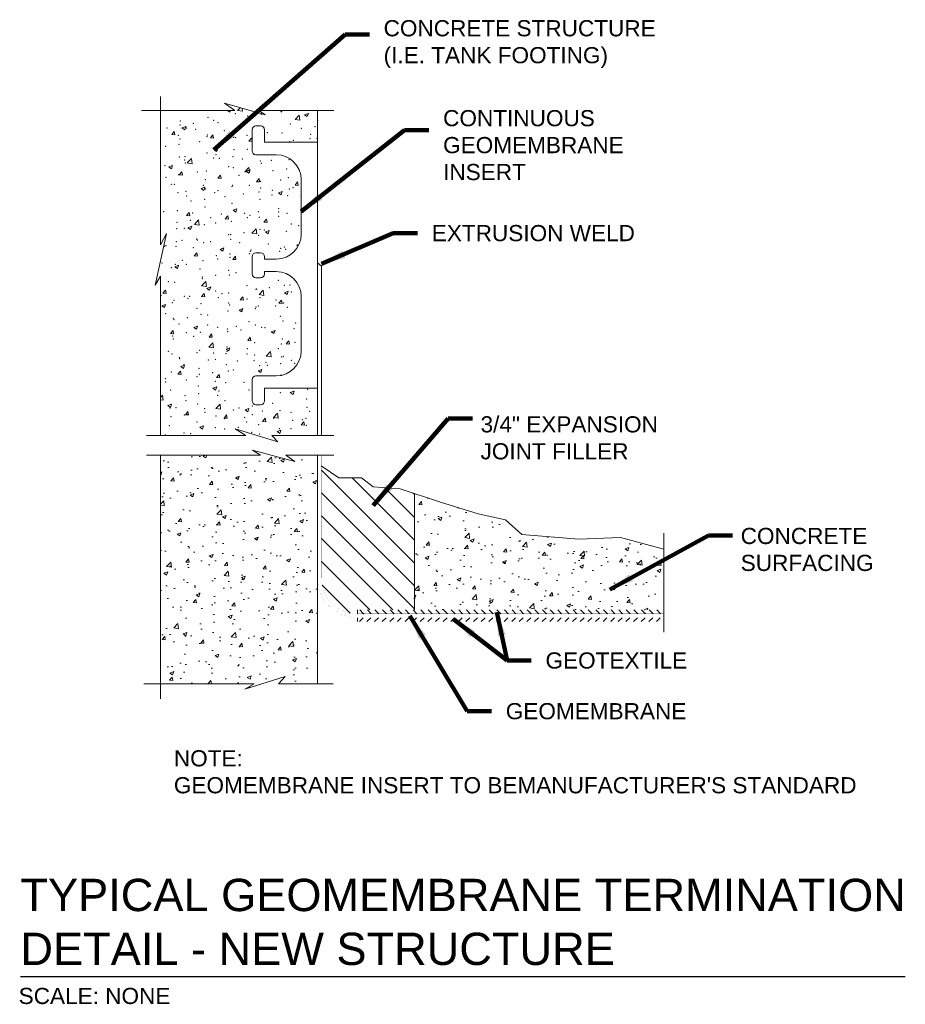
# Model space of a CAD drawing. Header units: inches. Extents: x -1135 to -511, y 39 to 358.
# Tile 1 of 26: x -1135 to -1053, y 54 to 145. Entities that reach past the tile are written whole.
import ezdxf

# ---------------------------------------------------------------- set-up
doc = ezdxf.new("R2010")
doc.units = ezdxf.units.IN
doc.header["$MEASUREMENT"] = 0
for name, color, linetype, lineweight in [('C-Detl-Grph-Wt 0', 4, 'Continuous', 0), ('G-ANNO-MASK', 16, 'Continuous', 0), ('G-ANNO-NOTE', 4, 'Continuous', 30), ('G-ANNO-PATT', 250, 'Continuous', 0), ('G-ANNO-TEXT', 7, 'Continuous', 30)]:
    doc.layers.add(name, color=color, linetype=linetype, lineweight=lineweight)
doc.styles.add("AEC_AC_43Text-LeftTop_1_1-2_1'", font='arial.ttf', dxfattribs={"height": 1})
doc.styles.add("AEC_AC_44Text-LeftTop_1_1'", font='arial.ttf', dxfattribs={"height": 1.5})
doc.styles.add("AEC_AC_45Text-LeftTop_3-4_1'", font='arial.ttf', dxfattribs={"height": 2})
doc.styles.add('Style-Arial', font='arial.ttf')
doc.dimstyles.new("AEC_AC_44_Notes_1_1'", dxfattribs={"dimtxt": 1.5, "dimasz": 2.25, "dimexe": 0.75, "dimexo": 0.75, "dimgap": 0.75, "dimtad": 1, "dimjust": 1, "dimdec": 3, "dimzin": 15, "dimdsep": 46, "dimlunit": 5, "dimtxsty": "AEC_AC_44Text-LeftTop_1_1'", "dimblk": 'NONE', "dimcen": 0.09, "dimclrd": 256, "dimclre": 256, "dimazin": 2, "dimtfac": 0.7, "dimtdec": 3, "dimtmove": 1, "dimatfit": 1, "dimfxl": 1, "dimfrac": 1, "dimtolj": 1, "dimtzin": 15, "dimlwd": 30, "dimlwe": 30, "dimarcsym": 0})

# ---------------------------------------------------------------- blocks, each defined once
blk = doc.blocks.new('*U58')
at = {"layer": 'C-Detl-Grph-Wt 0', "ltscale": 0.022277}
for p, q in [((-2.253, 12.943, 0), (-2.68, 12.943, 0)), ((-3.045, 12.577, 0), (-3.045, 10.628, 0)), ((-1.888, 11.42, 0), (-1.888, 12.577, 0)), ((3.046, 11.42, 0), (-1.888, 11.42, 0)), ((-2.68, 10.263, 0), (-0.791, 10.263, 0)), ((1.523, 7.948, 0), (1.523, 2.893, 0)), ((-2.253, 1.157, 0), (-2.68, 1.157, 0)), ((-3.045, 0.791, 0), (-3.045, -0.001, 0)), ((-1.888, 0.578, 0), (-1.888, 0.791, 0)), ((-0.791, 0.578, 0), (-1.888, 0.578, 0)), ((-3.045, -0.793, 0), (-3.045, -0.001, 0)), ((-1.888, -0.579, 0), (-1.888, -0.793, 0)), ((-0.791, -0.579, 0), (-1.888, -0.579, 0)), ((-2.253, -1.158, 0), (-2.68, -1.158, 0)), ((1.523, -7.95, 0), (1.523, -2.894, 0)), ((-3.045, -12.579, 0), (-3.045, -10.63, 0)), ((-2.68, -10.264, 0), (-0.791, -10.264, 0)), ((-1.888, -11.422, 0), (-1.888, -12.579, 0)), ((3.046, -11.422, 0), (-1.888, -11.422, 0)), ((-2.253, -12.945, 0), (-2.68, -12.945, 0))]:
    blk.add_line(p, q, dxfattribs=at)
for centre, radius, start, end in [((-2.68, 12.577, 0), 0.365, 90, 180), ((-2.253, 12.577, 0), 0.365, 0, 90), ((-2.68, 10.628, 0), 0.365, 180, 270), ((-2.68, 0.791, 0), 0.365, 90, 180), ((-2.253, 0.791, 0), 0.365, 0, 90), ((-0.791, -2.894, 0), 2.315, 0, 90), ((-0.791, -7.95, 0), 2.315, 270, 0)]:
    blk.add_arc(centre, radius, start, end, dxfattribs=at)
at = {"layer": 'C-Detl-Grph-Wt 0', "ltscale": 0.022277, "extrusion": (0, 0, -1)}
for centre, radius, start, end in [((0.791, 7.948, 0), 2.315, 90, 180), ((0.791, 2.893, 0), 2.315, 180, 270), ((2.68, -0.793, 0), 0.365, 270, 360), ((2.253, -0.793, 0), 0.365, 180, 270), ((2.68, -10.63, 0), 0.365, 360, 90), ((2.68, -12.579, 0), 0.365, 270, 0), ((2.253, -12.579, 0), 0.365, 180, 270)]:
    blk.add_arc(centre, radius, start, end, dxfattribs=at)
blk = doc.blocks.new('_None')

msp = doc.modelspace()

# ---------------------------------------------------------------- hatches: boundary and pattern name
at = {"layer": 'G-ANNO-PATT'}
h = msp.add_hatch(dxfattribs=at)
h.set_pattern_fill('AR-CONC', color=256, style=0, pattern_type=2)
h.set_pattern_definition([(50, (-1116.948, 98.3706), (3.5863, -0.31376), [0.375, -4.125]), (355, (-1116.948, 98.3706), (-0.69376, 3.76096), [0.3, -3.3]), (100.451, (-1116.6493, 98.3444), (2.89254, 3.4472), [0.3187, -3.5057]), (46.184, (-1116.948, 99.3706), (5.3362, -0.8276), [0.5625, -6.1875]), (96.636, (-1116.5034, 99.3016), (4.6733, 4.8706), [0.478, -5.2586]), (351.184, (-1116.948, 99.3706), (4.6733, 4.8706), [0.45, -4.95]), (21, (-1116.448, 99.1206), (2.98453, -2.0131), [0.375, -4.125]), (326, (-1116.448, 99.1206), (1.2166, 3.62575), [0.3, -3.3]), (71.451, (-1116.1994, 98.9528), (4.2011, 1.61266), [0.3187, -3.5057]), (37.5, (-1116.9481, 98.3706), (0.0608, 1.66447), [0, -3.26, 0, -3.35, 0, -3.3125]), (7.5, (-1116.9481, 98.3706), (1.31535, 1.97206), [0, -1.91, 0, -3.185, 0, -1.2625]), (327.5, (-1118.0631, 98.3706), (2.66911, -0.11277), [0, -1.25, 0, -3.9, 0, -5.175]), (317.5, (-1118.5631, 98.3706), (2.91593, 0.50052), [0, -1.625, 0, -2.59, 0, -3.675])])
h.paths.add_polyline_path([(-1107.59771, 93.40644, -0.00315818), (-1107.598, 93.45315), (-1107.59771, 93.45315), (-1107.59771, 104.836), (-1110.54337, 104.836), (-1109.70742, 104.2475), (-1113.63179, 105.30712), (-1112.89419, 104.836), (-1122.19594, 104.836), (-1122.19594, 83.63105), (-1113.47951, 83.63105), (-1114.35671, 83.11552), (-1110.60841, 84.30997), (-1111.24608, 83.63105), (-1107.59771, 83.63105)])
h = msp.add_hatch(dxfattribs=at)
h.set_pattern_fill('ANSI31', color=256, style=0, pattern_type=2)
h.set_pattern_definition([(135, (-1100.7676, 96.9868), (-1.06066, -1.06066), [])])
h.paths.add_polyline_path([(-1107.23824, 93.45315, 0.41421356), (-1103.90028, 90.11518), (-1103.90017, 90.47412), (-1098.60369, 90.47412), (-1098.60369, 101.27152), (-1098.60374, 101.27154), (-1099.92186, 101.70792), (-1102.44241, 101.91096), (-1103.5385, 102.73422), (-1105.61966, 102.73422), (-1107.23913, 103.84722)])
h = msp.add_hatch(dxfattribs=at)
h.set_pattern_fill('AR-CONC', color=256, style=0, pattern_type=2)
h.set_pattern_definition([(50, (-1093.932, 96.1844), (3.5863, -0.31376), [0.375, -4.125]), (355, (-1093.932, 96.1844), (-0.69376, 3.76096), [0.3, -3.3]), (100.451, (-1093.6332, 96.1582), (2.89254, 3.4472), [0.3187, -3.5057]), (46.184, (-1093.932, 97.1844), (5.3362, -0.8276), [0.5625, -6.1875]), (96.636, (-1093.4874, 97.1154), (4.6733, 4.8706), [0.478, -5.2586]), (351.184, (-1093.932, 97.1844), (4.6733, 4.8706), [0.45, -4.95]), (21, (-1093.432, 96.9344), (2.98453, -2.0131), [0.375, -4.125]), (326, (-1093.432, 96.9344), (1.2166, 3.62575), [0.3, -3.3]), (71.451, (-1093.1834, 96.7666), (4.2011, 1.61266), [0.3187, -3.5057]), (37.5, (-1093.9321, 96.1844), (0.0608, 1.66447), [0, -3.26, 0, -3.35, 0, -3.3125]), (7.5, (-1093.9321, 96.1844), (1.31535, 1.97206), [0, -1.91, 0, -3.185, 0, -1.2625]), (327.5, (-1095.0471, 96.1844), (2.66911, -0.11277), [0, -1.25, 0, -3.9, 0, -5.175]), (317.5, (-1095.547, 96.1844), (2.91593, 0.50052), [0, -1.625, 0, -2.59, 0, -3.675])])
h.paths.add_polyline_path([(-1096.19418, 100.47382), (-1098.60369, 101.27152), (-1098.60369, 90.47412), (-1075.46035, 90.47412), (-1075.44766, 90.47412), (-1075.44766, 96.10688), (-1079.491, 97.20457), (-1083.35827, 97.03484), (-1088.63413, 97.49168), (-1090.14424, 98.84633), (-1092.70602, 99.39676)])
h = msp.add_hatch(dxfattribs=at)
h.set_pattern_fill('ANSI31', color=256, style=0, pattern_type=2)
h.set_pattern_definition([(135, (-1096.3758, 90.2304), (-0.353553, -0.353553), [])])
h.paths.add_polyline_path([(-1075.46035, 90.11563), (-1075.44766, 90.11563), (-1075.44766, 90.47412), (-1075.46035, 90.47412), (-1103.90017, 90.47412), (-1103.90017, 90.11563)])
h = msp.add_hatch(dxfattribs=at)
h.set_pattern_fill('ANSI31', color=256, style=0, pattern_type=2)
h.set_pattern_definition([(45, (-1099.38567, 89.49234), (-0.353553, 0.353553), [])])
h.paths.add_polyline_path([(-1075.46035, 89.39547), (-1075.44766, 89.39547), (-1075.44766, 89.75555), (-1075.46035, 89.75555), (-1103.90017, 89.75555), (-1103.90017, 89.39547)])

# ---------------------------------------------------------------- linework, layer by layer
at = {"layer": 'C-Detl-Grph-Wt 0', "ltscale": 0.022277}
for p, q in [((-1107.59771, 136.82584, 0), (-1107.59771, 106.6586, 0)), ((-1107.23922, 122.37513, 0), (-1107.59771, 122.71142, 0)), ((-1107.23922, 122.37513, 0), (-1107.23922, 106.6586, 0)), ((-1107.59771, 104.836, 0), (-1107.59771, 83.63105, 0)), ((-1098.60369, 101.2717, 0), (-1098.60369, 90.47412, 0)), ((-1075.44766, 97.60747, 0), (-1075.44766, 88.42469, 0)), ((-1103.90017, 89.75555, 0), (-1103.90017, 89.39547, 0))]:
    msp.add_line(p, q, dxfattribs=at)
at = {"layer": 'C-Detl-Grph-Wt 0'}
msp.add_line((-1103.90017, 90.47412, 0), (-1103.90017, 90.11563, 0), dxfattribs=at)
at = {"layer": 'C-Detl-Grph-Wt 0', "ltscale": 0.022277, "const_width": 0.00406, "elevation": 0, "flags": 128}
for points in [[(-1107.23922, 104.836), (-1107.23922, 93.45309)], [(-1103.90017, 90.47412), (-1075.46035, 90.47412)], [(-1103.90017, 90.11563), (-1075.46035, 90.11563)], [(-1103.90017, 89.75555), (-1075.46035, 89.75555)], [(-1103.90017, 89.39547), (-1075.46035, 89.39547)]]:
    msp.add_lwpolyline(points, dxfattribs=at)
at = {"layer": 'C-Detl-Grph-Wt 0', "ltscale": 0.022277, "elevation": 0, "flags": 128}
msp.add_lwpolyline([(-1107.26301, 103.86363), (-1105.61966, 102.73422), (-1103.5385, 102.73422), (-1102.44241, 101.91096), (-1099.92186, 101.70792), (-1096.19418, 100.47382), (-1092.70602, 99.39676), (-1090.14424, 98.84633), (-1088.63413, 97.49168), (-1083.35827, 97.03484), (-1079.491, 97.20457), (-1075.44766, 96.10688)], dxfattribs=at)
at = {"layer": 'C-Detl-Grph-Wt 0', "ltscale": 0.022277, "const_width": 0.00406, "elevation": 0, "flags": 128}
for points in [[(-1107.598, 93.45315, 0.41421356), (-1103.90028, 89.75542)], [(-1107.23824, 93.45315, 0.41421356), (-1103.90028, 90.11518)]]:
    msp.add_lwpolyline(points, format="xyb", dxfattribs=at)
at = {"layer": 'C-Detl-Grph-Wt 0', "ltscale": 0.022277}
msp.add_point((-1103.31802, 90.11563, 0), dxfattribs=at)
at = {"layer": 'G-ANNO-MASK', "ltscale": 0.022277}
for p, q in [((-1122.19594, 138.13132, 0), (-1122.19594, 124.3738, 0)), ((-1123.94081, 136.82584, 0), (-1115.28149, 136.82584, 0)), ((-1113.06233, 136.82584, 0), (-1106.0876, 136.82584, 0)), ((-1122.19594, 121.45828, 0), (-1122.19594, 106.6586, 0)), ((-1123.47445, 106.6586, 0), (-1114.26788, 106.6586, 0)), ((-1111.86471, 106.6586, 0), (-1106.0876, 106.6586, 0)), ((-1123.47445, 104.836, 0), (-1112.89419, 104.836, 0)), ((-1122.19594, 104.836, 0), (-1122.19594, 82.21771, 0)), ((-1110.54337, 104.836, 0), (-1106.0876, 104.836, 0)), ((-1123.74729, 83.63105, 0), (-1113.47951, 83.63105, 0)), ((-1111.24608, 83.63105, 0), (-1106.14312, 83.63105, 0))]:
    msp.add_line(p, q, dxfattribs=at)
at = {"layer": 'G-ANNO-MASK', "ltscale": 0.022277, "elevation": 0, "flags": 128}
for points in [[(-1115.28149, 136.82584), (-1116.23641, 137.50634), (-1112.48494, 136.44514), (-1113.06233, 136.82584)], [(-1122.19594, 124.3738), (-1121.63758, 125.42231), (-1122.67499, 120.6366), (-1122.19594, 121.45828)], [(-1114.26788, 106.6586), (-1115.24976, 107.28358), (-1111.27939, 106.08913), (-1111.86471, 106.6586)], [(-1112.89419, 104.836), (-1113.63179, 105.30712), (-1109.70742, 104.2475), (-1110.54337, 104.836)], [(-1113.47951, 83.63105), (-1114.35671, 83.11552), (-1110.60841, 84.30997), (-1111.24608, 83.63105)]]:
    msp.add_lwpolyline(points, dxfattribs=at)
at = {"layer": 'G-ANNO-PATT'}
for p, q in [((-1115.97166, 136.82584, 0), (-1115.74098, 136.67025, 0)), ((-1115.74098, 136.67025, 0), (-1115.68877, 136.82584, 0)), ((-1115.02395, 136.83888, 0), (-1114.77907, 137.09409, 0)), ((-1115.02395, 136.83889, 0), (-1114.57926, 136.76992, 0)), ((-1114.57926, 136.76992, 0), (-1114.61146, 137.04668, 0)), ((-1109.68774, 136.01128, 0), (-1109.2983, 136.41717, 0)), ((-1109.24306, 135.94232, 0), (-1109.2983, 136.41717, 0)), ((-1108.80405, 136.43756, 0), (-1108.55534, 136.26981, 0)), ((-1108.80404, 136.43756, 0), (-1108.45395, 136.57195, 0)), ((-1108.55533, 136.26981, 0), (-1108.45395, 136.57196, 0)), ((-1120.1908, 135.22535, 0), (-1119.84071, 135.35973, 0)), ((-1119.94209, 135.05759, 0), (-1119.84071, 135.35974, 0)), ((-1109.68774, 136.01129, 0), (-1109.24306, 135.94232, 0)), ((-1121.14649, 134.61575, 0), (-1120.90544, 134.90302, 0)), ((-1121.14649, 134.61575, 0), (-1120.84763, 134.5896, 0)), ((-1120.84763, 134.58961, 0), (-1120.90545, 134.90302, 0)), ((-1120.19081, 135.22535, 0), (-1119.94209, 135.05759, 0)), ((-1117.56019, 134.30199, 0), (-1117.31914, 134.58926, 0)), ((-1117.26133, 134.27585, 0), (-1117.31915, 134.58926, 0)), ((-1117.56019, 134.30199, 0), (-1117.26133, 134.27584, 0)), ((-1113.97389, 133.98823, 0), (-1113.73284, 134.2755, 0)), ((-1113.97389, 133.98823, 0), (-1113.67503, 133.96208, 0)), ((-1113.67503, 133.96208, 0), (-1113.73284, 134.2755, 0)), ((-1117.20627, 133.21225, 0), (-1116.85618, 133.34664, 0)), ((-1117.20627, 133.21225, 0), (-1116.95756, 133.0445, 0)), ((-1116.95756, 133.0445, 0), (-1116.85618, 133.34664, 0)), ((-1121.40738, 131.5996, 0), (-1121.05729, 131.73398, 0)), ((-1121.15867, 131.43184, 0), (-1121.05729, 131.73399, 0)), ((-1119.69726, 131.96829, 0), (-1119.30782, 132.37417, 0)), ((-1119.69726, 131.96829, 0), (-1119.25257, 131.89933, 0)), ((-1119.25257, 131.89933, 0), (-1119.30781, 132.37417, 0)), ((-1121.40738, 131.5996, 0), (-1121.15867, 131.43184, 0)), ((-1120.45273, 130.85479, 0), (-1120.21169, 131.14206, 0)), ((-1120.45273, 130.85479, 0), (-1120.15388, 130.82864, 0)), ((-1120.15388, 130.82864, 0), (-1120.21169, 131.14206, 0)), ((-1116.86643, 130.54103, 0), (-1116.62539, 130.8283, 0)), ((-1116.56758, 130.51488, 0), (-1116.62539, 130.8283, 0)), ((-1114.36105, 131.14069, 0), (-1113.97161, 131.54657, 0)), ((-1114.36105, 131.14069, 0), (-1113.91637, 131.07173, 0)), ((-1114.22173, 131.19916, 0), (-1113.87164, 131.33355, 0)), ((-1114.22173, 131.19916, 0), (-1113.97302, 131.0314, 0)), ((-1113.97302, 131.0314, 0), (-1113.87164, 131.33355, 0)), ((-1113.91637, 131.07173, 0), (-1113.97161, 131.54658, 0)), ((-1116.86643, 130.54103, 0), (-1116.56758, 130.51488, 0)), ((-1113.28013, 130.22727, 0), (-1113.03909, 130.51454, 0)), ((-1113.28013, 130.22727, 0), (-1112.98127, 130.20112, 0)), ((-1112.98127, 130.20112, 0), (-1113.03909, 130.51454, 0)), ((-1109.69383, 129.91351, 0), (-1109.45279, 130.20077, 0)), ((-1109.69383, 129.91351, 0), (-1109.39497, 129.88736, 0)), ((-1109.39497, 129.88736, 0), (-1109.45279, 130.20078, 0)), ((-1118.42285, 129.5865, 0), (-1118.07275, 129.72089, 0)), ((-1118.42285, 129.5865, 0), (-1118.17414, 129.41874, 0)), ((-1118.17414, 129.41875, 0), (-1118.07275, 129.72089, 0)), ((-1111.2372, 129.18606, 0), (-1110.88711, 129.32045, 0)), ((-1111.2372, 129.18606, 0), (-1110.98849, 129.01831, 0)), ((-1110.98849, 129.01831, 0), (-1110.88711, 129.32045, 0)), ((-1119.75898, 127.09383, 0), (-1119.51793, 127.3811, 0)), ((-1119.75898, 127.09383, 0), (-1119.46012, 127.06768, 0)), ((-1119.46012, 127.06768, 0), (-1119.51793, 127.3811, 0)), ((-1116.17268, 126.78007, 0), (-1115.93163, 127.06734, 0)), ((-1115.87382, 126.75392, 0), (-1115.93163, 127.06734, 0)), ((-1115.43831, 127.57341, 0), (-1115.08822, 127.7078, 0)), ((-1115.43831, 127.57341, 0), (-1115.1896, 127.40565, 0)), ((-1115.1896, 127.40565, 0), (-1115.08822, 127.7078, 0)), ((-1119.03436, 126.2701, 0), (-1118.64492, 126.67598, 0)), ((-1119.03436, 126.2701, 0), (-1118.58968, 126.20113, 0)), ((-1118.58968, 126.20113, 0), (-1118.64492, 126.67598, 0)), ((-1116.17268, 126.78007, 0), (-1115.87382, 126.75392, 0)), ((-1112.58638, 126.46631, 0), (-1112.34533, 126.75357, 0)), ((-1112.58638, 126.46631, 0), (-1112.28752, 126.44016, 0)), ((-1112.28752, 126.44016, 0), (-1112.34533, 126.75358, 0)), ((-1119.63942, 125.96075, 0), (-1119.28933, 126.09514, 0)), ((-1119.63942, 125.96075, 0), (-1119.39071, 125.79299, 0)), ((-1119.39071, 125.793, 0), (-1119.28933, 126.09514, 0)), ((-1113.69816, 125.4425, 0), (-1113.25347, 125.37354, 0)), ((-1113.69815, 125.4425, 0), (-1113.30871, 125.84838, 0)), ((-1113.25347, 125.37353, 0), (-1113.30871, 125.84838, 0)), ((-1112.45378, 125.56031, 0), (-1112.10368, 125.6947, 0)), ((-1112.45378, 125.56031, 0), (-1112.20506, 125.39256, 0)), ((-1112.20506, 125.39256, 0), (-1112.10368, 125.6947, 0)), ((-1119.06522, 123.33287, 0), (-1118.82418, 123.62014, 0)), ((-1118.76636, 123.30672, 0), (-1118.82418, 123.62014, 0)), ((-1116.65489, 123.94766, 0), (-1116.30479, 124.08205, 0)), ((-1116.65489, 123.94766, 0), (-1116.40618, 123.7799, 0)), ((-1116.40618, 123.7799, 0), (-1116.3048, 124.08205, 0)), ((-1119.06522, 123.33287, 0), (-1118.76636, 123.30672, 0)), ((-1115.47892, 123.01911, 0), (-1115.23787, 123.30637, 0)), ((-1115.47892, 123.01911, 0), (-1115.18006, 122.99296, 0)), ((-1115.18006, 122.99296, 0), (-1115.23788, 123.30638, 0)), ((-1120.856, 122.335, 0), (-1120.50591, 122.46939, 0)), ((-1120.856, 122.335, 0), (-1120.60729, 122.16724, 0)), ((-1120.60729, 122.16724, 0), (-1120.50591, 122.46939, 0)), ((-1118.37146, 120.57191, 0), (-1117.98202, 120.97779, 0)), ((-1117.92678, 120.50294, 0), (-1117.98202, 120.97779, 0)), ((-1121.95777, 119.88567, 0), (-1121.71672, 120.17294, 0)), ((-1121.95777, 119.88567, 0), (-1121.65891, 119.85952, 0)), ((-1121.65891, 119.85952, 0), (-1121.71672, 120.17294, 0)), ((-1118.37146, 120.57191, 0), (-1117.92678, 120.50294, 0)), ((-1118.37146, 119.57191, 0), (-1118.13042, 119.85917, 0)), ((-1118.07261, 119.54576, 0), (-1118.13042, 119.85917, 0)), ((-1117.87146, 120.32191, 0), (-1117.52137, 120.4563, 0)), ((-1117.87146, 120.32191, 0), (-1117.62275, 120.15415, 0)), ((-1117.62275, 120.15415, 0), (-1117.52137, 120.4563, 0)), ((-1113.03526, 119.74431, 0), (-1112.64582, 120.15019, 0)), ((-1113.03526, 119.74431, 0), (-1112.59058, 119.67534, 0)), ((-1112.59058, 119.67534, 0), (-1112.64582, 120.15019, 0)), ((-1110.68582, 119.92147, 0), (-1110.33572, 120.05586, 0)), ((-1110.68582, 119.92147, 0), (-1110.43711, 119.75371, 0)), ((-1110.43711, 119.75371, 0), (-1110.33572, 120.05586, 0)), ((-1122.07258, 118.70925, 0), (-1121.72248, 118.84364, 0)), ((-1121.82387, 118.54149, 0), (-1121.72248, 118.84364, 0)), ((-1118.37146, 119.57191, 0), (-1118.07261, 119.54576, 0)), ((-1114.78516, 119.25815, 0), (-1114.54412, 119.54541, 0)), ((-1114.78516, 119.25815, 0), (-1114.48631, 119.232, 0)), ((-1114.48631, 119.232, 0), (-1114.54412, 119.54541, 0)), ((-1111.19886, 118.94439, 0), (-1110.95782, 119.23165, 0)), ((-1111.19886, 118.94439, 0), (-1110.9, 118.91824, 0)), ((-1110.9, 118.91824, 0), (-1110.95782, 119.23165, 0)), ((-1122.07258, 118.70925, 0), (-1121.82387, 118.54149, 0)), ((-1114.88693, 118.30881, 0), (-1114.53684, 118.4432, 0)), ((-1114.88693, 118.30881, 0), (-1114.63822, 118.14106, 0)), ((-1114.63822, 118.14106, 0), (-1114.53684, 118.4432, 0)), ((-1121.26401, 116.12471, 0), (-1121.02296, 116.41197, 0)), ((-1121.26401, 116.12471, 0), (-1120.96515, 116.09856, 0)), ((-1120.96515, 116.09856, 0), (-1121.02296, 116.41197, 0)), ((-1119.08804, 116.69616, 0), (-1118.73795, 116.83055, 0)), ((-1119.08804, 116.69616, 0), (-1118.83933, 116.5284, 0)), ((-1118.83933, 116.5284, 0), (-1118.73795, 116.83055, 0)), ((-1117.67771, 115.81095, 0), (-1117.43666, 116.09821, 0)), ((-1117.37885, 115.7848, 0), (-1117.43666, 116.09821, 0)), ((-1111.90239, 116.29572, 0), (-1111.5523, 116.43011, 0)), ((-1111.90239, 116.29572, 0), (-1111.65368, 116.12796, 0)), ((-1111.65368, 116.12796, 0), (-1111.5523, 116.43011, 0)), ((-1117.70857, 114.87372, 0), (-1117.31912, 115.2796, 0)), ((-1117.67771, 115.81095, 0), (-1117.37885, 115.7848, 0)), ((-1117.26389, 114.80475, 0), (-1117.31913, 115.2796, 0)), ((-1114.09141, 115.49719, 0), (-1113.85036, 115.78445, 0)), ((-1114.09141, 115.49719, 0), (-1113.79255, 115.47104, 0)), ((-1113.79255, 115.47104, 0), (-1113.85036, 115.78445, 0)), ((-1110.50511, 115.18343, 0), (-1110.26406, 115.47069, 0)), ((-1110.50511, 115.18343, 0), (-1110.20625, 115.15728, 0)), ((-1110.20625, 115.15728, 0), (-1110.26406, 115.47069, 0)), ((-1117.70857, 114.87372, 0), (-1117.26389, 114.80475, 0)), ((-1116.10351, 114.68306, 0), (-1115.75341, 114.81745, 0)), ((-1116.10351, 114.68306, 0), (-1115.85479, 114.51531, 0)), ((-1115.85479, 114.51531, 0), (-1115.75341, 114.81745, 0)), ((-1112.37236, 114.04612, 0), (-1111.98292, 114.45201, 0)), ((-1111.92768, 113.97715, 0), (-1111.98292, 114.452, 0)), ((-1112.37236, 114.04612, 0), (-1111.92768, 113.97715, 0)), ((-1120.57025, 112.36375, 0), (-1120.32921, 112.65101, 0)), ((-1120.27139, 112.3376, 0), (-1120.32921, 112.65101, 0)), ((-1120.30462, 113.07041, 0), (-1119.95453, 113.2048, 0)), ((-1120.30462, 113.07041, 0), (-1120.05591, 112.90265, 0)), ((-1120.05591, 112.90265, 0), (-1119.95453, 113.20479, 0)), ((-1113.11897, 112.66997, 0), (-1112.76888, 112.80436, 0)), ((-1113.11897, 112.66997, 0), (-1112.87026, 112.50221, 0)), ((-1112.87026, 112.50221, 0), (-1112.76888, 112.80436, 0)), ((-1120.57025, 112.36375, 0), (-1120.27139, 112.3376, 0)), ((-1116.98395, 112.04999, 0), (-1116.74291, 112.33725, 0)), ((-1116.98395, 112.04999, 0), (-1116.68509, 112.02384, 0)), ((-1116.68509, 112.02384, 0), (-1116.74291, 112.33725, 0)), ((-1117.32008, 111.05731, 0), (-1116.96999, 111.1917, 0)), ((-1117.32008, 111.05731, 0), (-1117.07137, 110.88956, 0)), ((-1117.07137, 110.88955, 0), (-1116.96999, 111.1917, 0)), ((-1110.13444, 110.65688, 0), (-1109.78434, 110.79126, 0)), ((-1110.13444, 110.65687, 0), (-1109.88572, 110.48912, 0)), ((-1109.88572, 110.48912, 0), (-1109.78434, 110.79126, 0)), ((-1122.19594, 110.19691, 0), (-1121.99243, 110.40901, 0)), ((-1122.19594, 109.97429, 0), (-1121.93719, 109.93416, 0)), ((-1121.9372, 109.93416, 0), (-1121.99244, 110.40901, 0)), ((-1121.5212, 109.44466, 0), (-1121.1711, 109.57905, 0)), ((-1121.52119, 109.44466, 0), (-1121.27248, 109.2769, 0)), ((-1121.27248, 109.2769, 0), (-1121.1711, 109.57904, 0)), ((-1119.8765, 108.60279, 0), (-1119.63545, 108.89005, 0)), ((-1119.57764, 108.57664, 0), (-1119.63545, 108.89005, 0)), ((-1117.04567, 109.17553, 0), (-1116.65623, 109.58141, 0)), ((-1117.04567, 109.17552, 0), (-1116.60099, 109.10656, 0)), ((-1116.60099, 109.10656, 0), (-1116.65623, 109.58141, 0)), ((-1114.33555, 109.04422, 0), (-1113.98546, 109.17861, 0)), ((-1114.33555, 109.04422, 0), (-1114.08684, 108.87646, 0)), ((-1114.08684, 108.87646, 0), (-1113.98545, 109.17861, 0)), ((-1119.8765, 108.60279, 0), (-1119.57764, 108.57664, 0)), ((-1116.2902, 108.28903, 0), (-1116.04915, 108.57629, 0)), ((-1116.29019, 108.28903, 0), (-1115.99134, 108.26288, 0)), ((-1115.99134, 108.26288, 0), (-1116.04915, 108.57629, 0)), ((-1112.7039, 107.97527, 0), (-1112.46285, 108.26253, 0)), ((-1112.70389, 107.97527, 0), (-1112.40504, 107.94912, 0)), ((-1112.40504, 107.94912, 0), (-1112.46285, 108.26253, 0)), ((-1111.70947, 108.34793, 0), (-1111.26479, 108.27896, 0)), ((-1111.70946, 108.34793, 0), (-1111.32002, 108.75382, 0)), ((-1111.26479, 108.27896, 0), (-1111.32003, 108.75381, 0)), ((-1109.11759, 107.66151, 0), (-1108.87655, 107.94877, 0)), ((-1108.81873, 107.63536, 0), (-1108.87655, 107.94877, 0)), ((-1118.53666, 107.43156, 0), (-1118.18657, 107.56595, 0)), ((-1118.53666, 107.43156, 0), (-1118.28795, 107.26381, 0)), ((-1118.28795, 107.2638, 0), (-1118.18657, 107.56595, 0)), ((-1111.35101, 107.03113, 0), (-1111.00092, 107.16551, 0)), ((-1111.35101, 107.03112, 0), (-1111.1023, 106.86337, 0)), ((-1111.1023, 106.86337, 0), (-1111.00092, 107.16551, 0)), ((-1109.11759, 107.66151, 0), (-1108.81873, 107.63536, 0))]:
    msp.add_line(p, q, dxfattribs=at)
for p in [(-1117.76347, 136.2166, 0), (-1115.23794, 136.53669, 0), (-1114.08815, 136.32583, 0), (-1113.91868, 136.21919, 0), (-1112.83645, 136.49062, 0), (-1111.00275, 136.71972, 0), (-1110.94279, 136.73992, 0), (-1120.39126, 135.49601, 0), (-1120.33066, 135.86455, 0), (-1119.13956, 135.66079, 0), (-1117.2459, 135.9101, 0), (-1116.83461, 135.71867, 0), (-1110.13462, 135.59916, 0), (-1107.84868, 135.34838, 0), (-1107.60909, 135.91925, 0), (-1121.5885, 135.19979, 0), (-1120.53427, 134.52817, 0), (-1119.75054, 135.21814, 0), (-1118.91939, 135.08702, 0), (-1117.86515, 134.4154, 0), (-1117.82427, 134.55213, 0), (-1116.25028, 134.97425, 0), (-1115.40349, 134.35377, 0), (-1115.29874, 134.87222, 0), (-1114.15179, 134.51856, 0), (-1112.25813, 134.76786, 0), (-1110.91206, 134.7487, 0), (-1109.10038, 135.18359, 0), (-1108.24294, 134.63592, 0), (-1121.7066, 133.52395, 0), (-1120.4549, 133.68874, 0), (-1120.39145, 134.20008, 0), (-1118.56124, 133.93804, 0), (-1115.19604, 134.30262, 0), (-1112.52693, 134.18985, 0), (-1110.19542, 133.93469, 0), (-1109.85782, 134.07707, 0), (-1108.29325, 134.23692, 0), (-1107.66989, 134.25478, 0), (-1120.45225, 132.53561, 0), (-1119.91415, 132.54548, 0), (-1117.88507, 132.88766, 0), (-1117.04105, 132.73535, 0), (-1115.46714, 132.5465, 0), (-1115.35954, 133.20776, 0), (-1114.12512, 133.23587, 0), (-1113.57348, 132.7958, 0), (-1121.77025, 131.71668, 0), (-1119.95698, 132.23482, 0), (-1119.87659, 131.96598, 0), (-1117.24504, 132.4327, 0), (-1116.71884, 132.38171, 0), (-1115.84297, 131.63751, 0), (-1114.57593, 132.31993, 0), (-1112.92704, 132.13804, 0), (-1112.8234, 131.91817, 0), (-1111.90681, 132.20715, 0), (-1110.25622, 132.27022, 0), (-1120.51305, 130.87114, 0), (-1118.7589, 131.13699, 0), (-1117.94587, 131.22319, 0), (-1115.42034, 131.54329, 0), (-1114.88883, 130.82374, 0), (-1111.73108, 131.23947, 0), (-1110.47938, 131.40426, 0), (-1121.67483, 130.63646, 0), (-1121.19194, 129.99392, 0), (-1120.88782, 129.9905, 0), (-1118.21871, 129.87772, 0), (-1118.03419, 130.40965, 0), (-1116.78249, 130.57444, 0), (-1115.48114, 129.87882, 0), (-1113.93342, 129.88773, 0), (-1112.8842, 130.2537, 0), (-1111.01749, 130.38826, 0), (-1110.31702, 130.60575, 0), (-1120.57385, 129.20667, 0), (-1119.83359, 129.31887, 0), (-1119.76528, 128.88668, 0), (-1118.00667, 129.55872, 0), (-1117.16447, 129.2061, 0), (-1116.84935, 129.38721, 0), (-1115.5496, 129.76495, 0), (-1114.49536, 129.09333, 0), (-1113.04643, 129.26741, 0), (-1112.88049, 129.65218, 0), (-1111.82625, 128.98055, 0), (-1111.79473, 129.4322, 0), (-1110.37782, 128.94128, 0), (-1110.21138, 129.5394, 0), (-1109.90107, 129.68151, 0), (-1119.34954, 128.43759, 0), (-1118.09784, 128.60238, 0), (-1116.20418, 128.85169, 0), (-1115.54194, 128.21435, 0), (-1112.945, 128.58923, 0), (-1109.15714, 128.86778, 0), (-1108.05866, 128.12517, 0), (-1121.88258, 127.44895, 0), (-1120.63465, 127.5422, 0), (-1119.21347, 127.33618, 0), (-1118.06747, 127.89425, 0), (-1116.54436, 127.22341, 0), (-1114.36177, 127.29535, 0), (-1113.87525, 127.11063, 0), (-1113.11007, 127.46014, 0), (-1111.22393, 127.40494, 0), (-1111.21641, 127.70945, 0), (-1110.43862, 127.27681, 0), (-1108.308, 127.90546, 0), (-1120.66488, 126.46553, 0), (-1119.41318, 126.63032, 0), (-1118.12827, 126.22979, 0), (-1117.51952, 126.87963, 0), (-1117.05579, 126.40389, 0), (-1115.60273, 126.54988, 0), (-1114.13986, 126.90441, 0), (-1113.0058, 126.92476, 0), (-1111.20613, 126.99786, 0), (-1110.02585, 126.30711, 0), (-1109.37401, 126.15311, 0), (-1120.69545, 125.87773, 0), (-1119.97172, 125.90336, 0), (-1115.85771, 125.30606, 0), (-1115.67712, 125.32329, 0), (-1114.42542, 125.48808, 0), (-1113.0666, 125.26029, 0), (-1112.94178, 125.80658, 0), (-1112.53176, 125.73739, 0), (-1110.49942, 125.61234, 0), (-1121.68958, 124.30501, 0), (-1120.72853, 124.65826, 0), (-1120.18714, 124.7812, 0), (-1118.83487, 124.90757, 0), (-1118.77365, 124.80553, 0), (-1118.18907, 124.56532, 0), (-1117.51803, 124.66843, 0), (-1115.66353, 124.88541, 0), (-1114.84892, 124.55565, 0), (-1112.17981, 124.44288, 0), (-1109.5107, 124.33011, 0), (-1109.43766, 124.34585, 0), (-1121.80202, 124.22235, 0), (-1120.75625, 124.21326, 0), (-1119.13291, 124.10958, 0), (-1116.46379, 123.9968, 0), (-1115.74077, 123.51603, 0), (-1113.94817, 123.55628, 0), (-1113.84711, 123.76533, 0), (-1113.79468, 123.88403, 0), (-1113.1274, 123.59582, 0), (-1111.12557, 123.77126, 0), (-1111.03224, 124.0568, 0), (-1110.68936, 124.18106, 0), (-1110.56022, 123.94787, 0), (-1122.04388, 122.68621, 0), (-1120.81705, 122.54879, 0), (-1120.15022, 122.93551, 0), (-1119.78003, 122.55523, 0), (-1118.24987, 122.90085, 0), (-1116.99247, 123.35124, 0), (-1116.8641, 123.05575, 0), (-1115.72433, 123.22094, 0), (-1121.1819, 122.23966, 0), (-1118.51279, 122.12689, 0), (-1115.84368, 122.01411, 0), (-1115.16246, 121.79327, 0), (-1121.46557, 120.96345, 0), (-1120.87785, 120.88432, 0), (-1118.31067, 121.23638, 0), (-1118.30782, 121.37918, 0), (-1117.05612, 121.54397, 0), (-1115.78513, 121.55647, 0), (-1111.23867, 121.07348, 0), (-1110.17469, 120.65103, 0), (-1117.07053, 120.07243, 0), (-1116.4778, 119.82121, 0), (-1115.84593, 119.892, 0), (-1114.1546, 120.57296, 0), (-1113.32005, 120.23694, 0), (-1113.249, 120.26688, 0), (-1112.06835, 120.40173, 0), (-1110.68181, 120.61894, 0), (-1110.0406, 119.97565, 0), (-1122.15558, 119.68468, 0), (-1121.10134, 119.01306, 0), (-1120.93865, 119.21986, 0), (-1119.98646, 119.57191, 0), (-1119.62316, 119.40712, 0), (-1119.48646, 119.57191, 0), (-1118.43223, 118.90028, 0), (-1118.37146, 119.57191, 0), (-1118.37146, 119.57191, 0), (-1116.81735, 119.45913, 0), (-1115.87246, 118.9746, 0), (-1114.14824, 119.34636, 0), (-1112.95653, 119.47512, 0), (-1111.47913, 119.23359, 0), (-1110.74261, 118.95447, 0), (-1121.70432, 117.97355, 0), (-1118.78839, 118.47407, 0), (-1118.43226, 117.90744, 0), (-1115.90673, 118.22753, 0), (-1115.76311, 118.78751, 0), (-1114.6354, 118.26488, 0), (-1113.3837, 118.42967, 0), (-1113.3098, 118.60241, 0), (-1113.094, 118.67474, 0), (-1111.49004, 118.67898, 0), (-1110.42489, 118.56196, 0), (-1120.99945, 117.55539, 0), (-1120.93851, 117.43506, 0), (-1120.48122, 117.03036, 0), (-1119.68681, 117.59985, 0), (-1117.79315, 117.84915, 0), (-1113.96291, 117.22482, 0), (-1111.04698, 117.72535, 0), (-1110.80341, 117.29, 0), (-1109.64764, 117.12264, 0), (-1119.79477, 116.22377, 0), (-1118.49306, 116.24297, 0), (-1117.81211, 116.91759, 0), (-1116.87884, 116.7243, 0), (-1115.96753, 116.56306, 0), (-1115.95075, 116.29282, 0), (-1115.143, 116.80482, 0), (-1114.69905, 116.45761, 0), (-1113.3706, 116.93794, 0), (-1112.80539, 116.70692, 0), (-1112.47389, 116.69204, 0), (-1109.80477, 116.57927, 0), (-1121.06025, 115.89092, 0), (-1121.00216, 115.62779, 0), (-1119.1085, 115.8771, 0), (-1113.4314, 115.27348, 0), (-1110.86421, 115.62553, 0), (-1109.71129, 115.31537, 0), (-1121.4549, 114.47539, 0), (-1118.78578, 114.36261, 0), (-1118.55386, 114.5785, 0), (-1117.2661, 114.32076, 0), (-1116.11667, 114.24984, 0), (-1116.02833, 114.89859, 0), (-1116.0144, 114.48555, 0), (-1114.12074, 114.73486, 0), (-1111.25342, 114.74203, 0), (-1110.96299, 115.15058, 0), (-1121.12105, 114.22645, 0), (-1120.42385, 113.90504, 0), (-1120.40066, 113.80376, 0), (-1117.73155, 113.69099, 0), (-1117.08528, 113.74098, 0), (-1115.06243, 113.57821, 0), (-1114.16935, 114.2415, 0), (-1113.49219, 113.60901, 0), (-1113.44756, 114.13706, 0), (-1112.39332, 113.46544, 0), (-1111.02663, 113.34331, 0), (-1110.92501, 113.96106, 0), (-1110.77845, 114.02429, 0), (-1110.05534, 113.64419, 0), (-1109.72421, 113.35267, 0), (-1121.18185, 112.56198, 0), (-1120.00121, 113.24045, 0), (-1118.61466, 112.91403, 0), (-1117.32974, 112.51349, 0), (-1116.08913, 113.23412, 0), (-1115.8872, 112.64314, 0), (-1115.43608, 112.7628, 0), (-1112.97127, 113.14367, 0), (-1112.27833, 113.17853, 0), (-1121.7392, 111.93298, 0), (-1121.71906, 111.64209, 0), (-1119.78054, 111.82107, 0), (-1118.80313, 112.14262, 0), (-1118.58144, 112.34871, 0), (-1117.11143, 111.70829, 0), (-1116.14993, 111.56965, 0), (-1114.44232, 111.59552, 0), (-1110.98581, 112.29659, 0), (-1121.24264, 110.89751, 0), (-1118.67546, 111.24956, 0), (-1116.75143, 110.79074, 0), (-1113.97765, 110.89336, 0), (-1111.04661, 110.63212, 0), (-1108.52108, 110.95221, 0), (-1119.89679, 110.37665, 0), (-1119.80951, 109.89231, 0), (-1118.64509, 110.54144, 0), (-1116.89358, 110.39284, 0), (-1116.21073, 109.90519, 0), (-1108.60592, 110.06423, 0), (-1121.30344, 109.23304, 0), (-1120.75422, 109.26609, 0), (-1118.73626, 109.58509, 0), (-1118.0851, 109.15332, 0), (-1118.06678, 108.81868, 0), (-1115.41599, 109.04054, 0), (-1114.90903, 109.23441, 0), (-1113.65733, 109.3992, 0), (-1112.74688, 108.92777, 0), (-1111.76367, 109.6485, 0), (-1111.10741, 108.96765, 0), (-1110.07777, 108.81499, 0), (-1108.58188, 109.28774, 0), (-1108.35223, 108.91109, 0), (-1121.21214, 108.40459, 0), (-1119.96044, 108.56938, 0), (-1119.69998, 108.59447, 0), (-1118.79706, 107.92062, 0), (-1117.03086, 108.48169, 0), (-1116.27153, 108.24072, 0), (-1114.36175, 108.36892, 0), (-1114.18409, 107.91005, 0), (-1113.67459, 108.6156, 0), (-1111.69264, 108.25614, 0), (-1111.26816, 108.41057, 0), (-1109.92127, 108.09217, 0), (-1109.02353, 108.14337, 0), (-1108.66957, 108.25696, 0), (-1121.36424, 107.56857, 0), (-1117.10002, 107.40952, 0), (-1116.22438, 107.26235, 0), (-1114.97268, 107.42714, 0), (-1113.73539, 106.95113, 0), (-1113.07902, 107.67644, 0), (-1111.16821, 107.30318, 0), (-1110.07008, 107.31274, 0), (-1108.64268, 107.62327, 0), (-1121.74897, 106.72455, 0), (-1120.01595, 106.909, 0), (-1119.38213, 106.84662, 0), (-1112.98601, 106.81221, 0)]:
    msp.add_point(p, dxfattribs=at)
at = {"layer": 'G-ANNO-TEXT', "ltscale": 1.5}
msp.add_line((-1135.18921, 56.44822), (-1053.04088, 56.44822), dxfattribs=at)

# ---------------------------------------------------------------- block references
at = {"layer": 'C-Detl-Grph-Wt 0', "ltscale": 0.022277}
msp.add_blockref('*U58', (-1110.64384, 122.46953), dxfattribs=at)

# ---------------------------------------------------------------- texts
at = {"layer": 'G-ANNO-NOTE', "char_height": 1.5}
for s, insert, attachment_point, style in [('CONCRETE STRUCTURE\\P(I.E. TANK FOOTING)', (-1101.47523, 140.77082, 0), 7, 'Style-Arial'), ('CONTINUOUS\\PGEOMEMBRANE\\PINSERT', (-1095.95052, 130.35433, 0), 7, 'Style-Arial'), ('EXTRUSION WELD', (-1097.00285, 125.4462, 0), 4, 'Style-Arial'), ('3/4" EXPANSION\\PJOINT FILLER', (-1092.47312, 104.43272), 7, "AEC_AC_44Text-LeftTop_1_1'"), ('CONCRETE\\PSURFACING', (-1068.32461, 94.07201, 0.00039), 7, "AEC_AC_44Text-LeftTop_1_1'"), ('GEOTEXTILE', (-1086.44556, 85.77599, 0), 4, 'Style-Arial'), ('GEOMEMBRANE', (-1090.13383, 81.06795, 0), 4, 'Style-Arial')]:
    msp.add_mtext(s, dxfattribs=dict(at, insert=insert, attachment_point=attachment_point, style=style))
at = {"layer": 'G-ANNO-TEXT', "insert": (-1120.9457, 77.45539, -0.00197), "char_height": 1.5, "width": 92.090875, "attachment_point": 1, "style": 'Style-Arial'}
msp.add_mtext("NOTE:\\PGEOMEMBRANE INSERT TO BEMANUFACTURER'S STANDARD", dxfattribs=at)
at = {"layer": 'G-ANNO-TEXT', "attachment_point": 1}
for s, insert, char_height, style in [('TYPICAL GEOMEMBRANE TERMINATION\\PDETAIL - NEW STRUCTURE', (-1135.18921, 65.51989), 3, "AEC_AC_45Text-LeftTop_3-4_1'"), ('SCALE: NONE', (-1135.35719, 55.39646), 1.5, "AEC_AC_43Text-LeftTop_1_1-2_1'")]:
    msp.add_mtext(s, dxfattribs=dict(at, insert=insert, char_height=char_height, style=style))

# ---------------------------------------------------------------- leaders
at = {"layer": 'G-ANNO-NOTE', "lineweight": 25, "annotation_type": 0, "has_hookline": 1, "hookline_direction": 0}
for points, text_width in [([(-1117.21988, 133.19333, 0), (-1105.04523, 143.90401, 0), (-1102.79523, 143.90401, 0)], 25.0457), ([(-1109.12051, 127.46418, 0), (-1099.52052, 135.01268, 0), (-1097.27052, 135.01268, 0)], 16.54195), ([(-1107.23922, 122.60319, 0), (-1100.57285, 125.4462, 0), (-1098.32285, 125.4462, 0)], 18.58424), ([(-1102.43162, 100.17158), (-1095.47312, 108.23616), (-1093.22312, 108.23616)], 16.20634), ([(-1080.47301, 92.38199, 0.00039), (-1071.32461, 97.37403, 0.00039), (-1069.07461, 97.37403, 0.00039)], 12.11562), ([(-1099.0382, 89.92357, 0), (-1093.70383, 81.06795, 0), (-1091.45383, 81.06795, 0)], 16.54195), ([(-1094.98842, 89.60497, 0), (-1090.01556, 85.77599, 0), (-1087.76556, 85.77599, 0)], 12.93417)]:
    msp.add_leader(points, dimstyle="AEC_AC_44_Notes_1_1'", override={"dimtad": 0, "dimclrd": 0, "dimlwd": 65534}, dxfattribs=dict(at, text_width=text_width))
at = {"layer": 'G-ANNO-NOTE', "lineweight": 25}
msp.add_leader([(-1090.95446, 90.2805, -0.00197), (-1090.01556, 85.77599, -0.00197)], dimstyle="AEC_AC_44_Notes_1_1'", override={"dimclrd": 0, "dimlwd": 65534}, dxfattribs=at)

doc.saveas('drawing.dxf')
